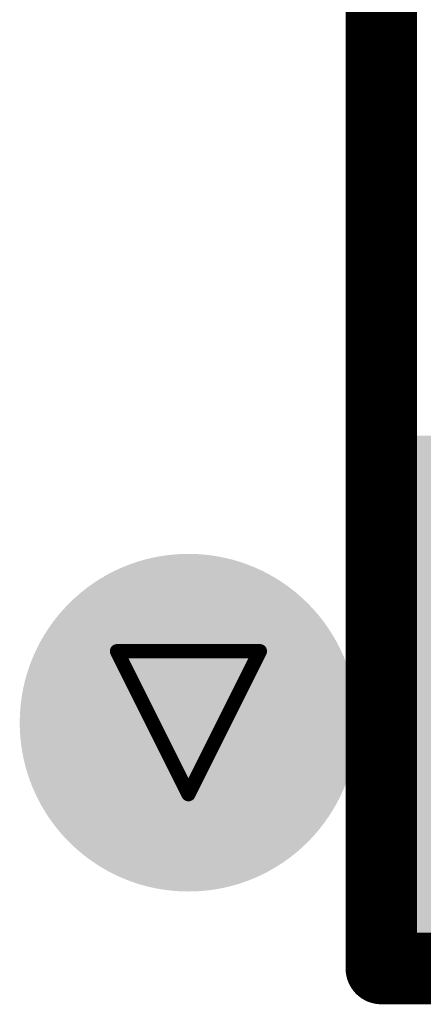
# Model space of a CAD drawing. Header units: inches. Extents: x -0.03 to 9.71, y 0 to 4.44.
# Tile 3 of 118: x 0.34 to 0.4, y 0.37 to 0.51. Entities that reach past the tile are written whole.
import ezdxf

# ---------------------------------------------------------------- set-up
doc = ezdxf.new("R2010")
doc.units = ezdxf.units.IN
doc.header["$MEASUREMENT"] = 0
for name, color, linetype in [('Bottom Layer', 5, 'Continuous'), ('Drill Drawing', 1, 'Continuous'), ('Layer 1', 16, 'Continuous'), ('Layer 2', 76, 'Continuous'), ('Top Layer', 1, 'Continuous'), ('Top Overlay', 2, 'Continuous'), ('Top Solder', 216, 'Continuous'), ('Via Holes', 16, 'Continuous')]:
    doc.layers.add(name, color=color, linetype=linetype)

# ---------------------------------------------------------------- blocks, each defined once
blk = doc.blocks.new('RES_2512_88')
at = {"layer": 'Top Solder'}
blk.add_hatch(color=216, dxfattribs=at).paths.add_polyline_path([(-0.16345, 0.07093), (-0.09246, 0.07093), (-0.09246, -0.07093), (-0.16345, -0.07093)])
at = {"layer": 'Top Overlay', "const_width": 0.01}
for points in [[(-0.167, 0.073), (0.16679, 0.073)], [(-0.167, 0.073), (-0.167, -0.073)]]:
    blk.add_lwpolyline(points, dxfattribs=at)
at = {"layer": 'Top Overlay', "const_width": 0.005}
blk.add_lwpolyline([(-0.1695, 0.073, 1), (-0.1645, 0.073, 1)], format="xyb", close=True, dxfattribs=at)
blk.add_lwpolyline([(-0.1695, 0.073, 1), (-0.1645, 0.073, 1)], format="xyb", close=True, dxfattribs=at)

msp = doc.modelspace()

# ---------------------------------------------------------------- hatches: boundary and pattern name
at = {"layer": 'Bottom Layer'}
h = msp.add_hatch(color=5, dxfattribs=at)
edge = h.paths.add_edge_path()
edge.add_arc((0.36535, 0.41122), 0.02362, 0, 360)
at = {"layer": 'Layer 1'}
h = msp.add_hatch(color=16, dxfattribs=at)
edge = h.paths.add_edge_path()
edge.add_arc((0.36535, 0.41122), 0.02362, 0, 360)
at = {"layer": 'Layer 2'}
h = msp.add_hatch(color=76, dxfattribs=at)
edge = h.paths.add_edge_path()
edge.add_arc((0.36535, 0.41122), 0.02362, 0, 360)
at = {"layer": 'Top Layer'}
h = msp.add_hatch(color=1, dxfattribs=at)
edge = h.paths.add_edge_path()
edge.add_arc((0.36535, 0.41122), 0.02362, 0, 360)
at = {"layer": 'Via Holes'}
h = msp.add_hatch(color=7, dxfattribs=at)
edge = h.paths.add_edge_path()
edge.add_arc((0.36535, 0.41122), 0.01378, 0, 360)

# ---------------------------------------------------------------- linework, layer by layer
at = {"layer": 'Drill Drawing', "const_width": 0.002}
for points in [[(0.35535, 0.42122), (0.37535, 0.42122)], [(0.35535, 0.42122), (0.36535, 0.40122)], [(0.36535, 0.40122), (0.37535, 0.42122)]]:
    msp.add_lwpolyline(points, dxfattribs=at)
at = {"layer": 'Drill Drawing', "const_width": 0.001}
for points in [[(0.35485, 0.42122, 1), (0.35585, 0.42122, 1)], [(0.35485, 0.42122, 1), (0.35585, 0.42122, 1)], [(0.37485, 0.42122, 1), (0.37585, 0.42122, 1)], [(0.37485, 0.42122, 1), (0.37585, 0.42122, 1)], [(0.36485, 0.40122, 1), (0.36585, 0.40122, 1)], [(0.36485, 0.40122, 1), (0.36585, 0.40122, 1)]]:
    msp.add_lwpolyline(points, format="xyb", close=True, dxfattribs=at)

# ---------------------------------------------------------------- block references
at = {"rotation": 90}
msp.add_blockref('RES_2512_88', (0.46535, 0.54382), dxfattribs=at)

doc.saveas('drawing.dxf')
